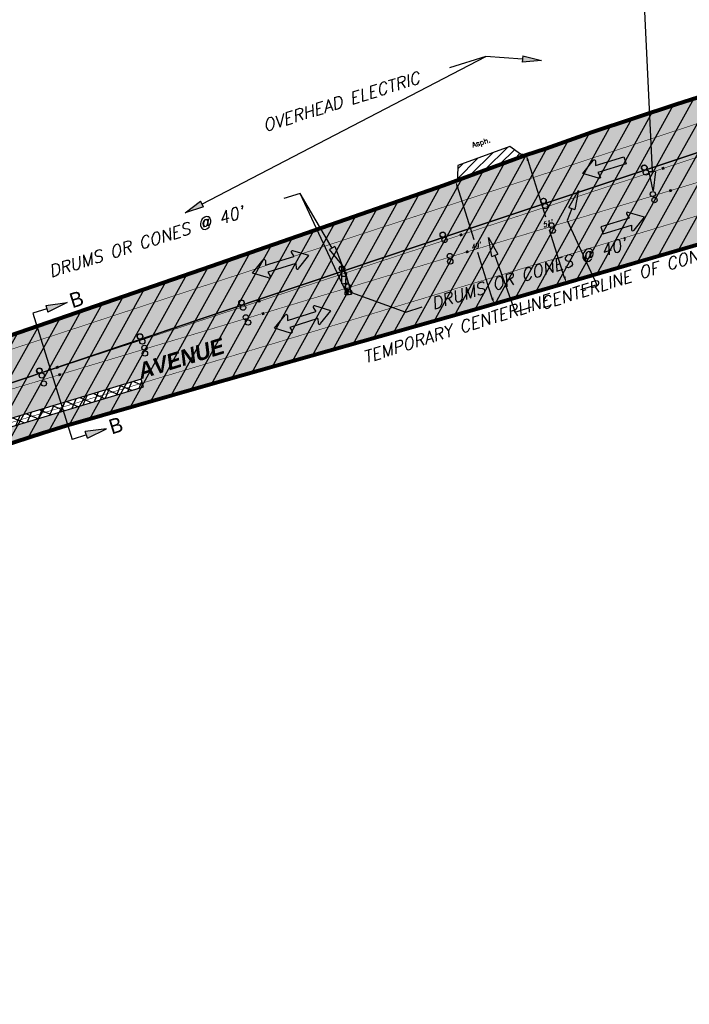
# Model space of a CAD drawing. Header units: feet. Extents: x 0 to 1837476, y 0 to 429622.
# Tile 6 of 33: x 1761628 to 1761880, y 425591 to 425962. Entities that reach past the tile are written whole.
import ezdxf
from ezdxf import colors
from ezdxf.entities.mleader import LeaderData, LeaderLine
from ezdxf.math import Vec2, Vec3

# ---------------------------------------------------------------- set-up
doc = ezdxf.new("R2010")
doc.units = ezdxf.units.FT
doc.header["$MEASUREMENT"] = 0
for name, color, linetype in [('A-ANNO-SYMB', 2, 'Continuous'), ('A-DETL-ANNO', 2, 'Continuous'), ('A-PAVEMENT-HATCH', 2, 'Continuous'), ('C-ANNO-TABL-TITL', 4, 'Continuous'), ('C-PAVEMENT-MARKING', 4, 'Continuous'), ('C-PAVEMENT-REFLECTORS', 4, 'Continuous'), ('HATCH', 4, 'Continuous'), ('MOT HATCH PH 1', 4, 'Continuous'), ('MOT HATCH PH 2', 3, 'Continuous'), ('MOT HATCH PH 3', 1, 'Continuous')]:
    doc.layers.add(name, color=color, linetype=linetype)
doc.styles.add('BCI Existing', font='simplex.shx', dxfattribs={"width": 0.75, "oblique": 15, "height": 0.08, "bigfont": 'bigfont.shx'})
doc.styles.add('L100', font='simplex.shx', dxfattribs={"height": 0.1, "bigfont": 'bigfont.shx'})
doc.styles.add('Matchline', font='bold.shx', dxfattribs={"oblique": 10, "height": 0.18})
doc.styles.add('STATION', font='ROMANS.shx', dxfattribs={"oblique": 15})
doc.styles.add('Straight-Normal', font='font30.shx', dxfattribs={"height": 0.14})

# ---------------------------------------------------------------- blocks, each defined once
blk = doc.blocks.new('_ClosedFilled')
blk.add_hatch(color=256).paths.add_polyline_path([(-1, 0.167), (-1, -0.167), (0, 0)])
at = {"color": 0, "linetype": 'ByBlock', "lineweight": -2}
for p, q in [((-1, 0.167), (0, 0)), ((-1, 0.167), (-1, -0.167)), ((0, 0), (-1, -0.167))]:
    blk.add_line(p, q, dxfattribs=at)

msp = doc.modelspace()

# ---------------------------------------------------------------- hatches: boundary and pattern name
at = {"layer": 'A-PAVEMENT-HATCH'}
h = msp.add_hatch(dxfattribs=at)
h.set_pattern_fill('ANSI31', color=256, scale=20, angle=3e-15)
h.paths.add_polyline_path([(1761791.87, 425901.05), (1761818.41, 425910.67), (1761816.37, 425910.93), (1761812.27, 425913.77), (1761792.7, 425906.67), (1761792.64, 425902.27), (1761792.43, 425901.55)])
at = {"layer": 'A-PAVEMENT-HATCH', "transparency": 33554687}
h = msp.add_hatch(dxfattribs=at)
h.set_pattern_fill('ANSI37', color=256, scale=27, angle=22)
h.paths.add_polyline_path([(1761616.88, 425806.03), (1761674.32, 425823.38), (1761673.45, 425826.25), (1761616.02, 425808.9)])
at = {"layer": 'C-PAVEMENT-REFLECTORS', "transparency": 33554687}
h = msp.add_hatch(color=256, dxfattribs=at)
h.dxf.hatch_style = 1
h.paths.add_polyline_path([(1761869.72, 425904.94), (1761870.65, 425905.26), (1761870.34, 425906.2), (1761869.4, 425905.88)])
h = msp.add_hatch(color=256, dxfattribs=at)
h.dxf.hatch_style = 1
h.paths.add_polyline_path([(1761872.53, 425896.55), (1761873.47, 425896.87), (1761873.15, 425897.81), (1761872.21, 425897.49)])
h = msp.add_hatch(color=256, dxfattribs=at)
h.dxf.hatch_style = 1
h.paths.add_polyline_path([(1761793.61, 425879.91), (1761794.54, 425880.23), (1761794.23, 425881.16), (1761793.29, 425880.85)])
h = msp.add_hatch(color=256, dxfattribs=at)
h.dxf.hatch_style = 1
h.paths.add_polyline_path([(1761795.95, 425873.52), (1761796.89, 425873.84), (1761796.57, 425874.78), (1761795.63, 425874.46)])
h = msp.add_hatch(color=256, dxfattribs=at)
h.dxf.hatch_style = 1
h.paths.add_polyline_path([(1761717.63, 425854.95), (1761718.57, 425855.27), (1761718.25, 425856.21), (1761717.31, 425855.89)])
h = msp.add_hatch(color=256, dxfattribs=at)
h.dxf.hatch_style = 1
h.paths.add_polyline_path([(1761719.08, 425850.28), (1761720.02, 425850.6), (1761719.71, 425851.54), (1761718.77, 425851.22)])
h = msp.add_hatch(color=256, dxfattribs=at)
h.dxf.hatch_style = 1
h.paths.add_polyline_path([(1761641.59, 425830.07), (1761642.53, 425830.39), (1761642.21, 425831.33), (1761641.27, 425831.01)])
h = msp.add_hatch(color=256, dxfattribs=at)
h.dxf.hatch_style = 1
h.paths.add_polyline_path([(1761642.42, 425827.29), (1761643.36, 425827.6), (1761643.04, 425828.54), (1761642.1, 425828.23)])
at = {"layer": 'HATCH', "true_color": 0xe7e8e9, "transparency": 33554457}
h = msp.add_hatch(color=254, dxfattribs=at)
h.dxf.hatch_style = 1
h.paths.add_polyline_path([(1760925.01, 425620.93), (1761185.21, 425702.35), (1761203.98, 425711.87), (1761219.39, 425720.27), (1761228.96, 425724.52), (1761251.35, 425731.04), (1761262.52, 425734.03), (1761281.08, 425738.04), (1761281.08, 425736.04), (1761301.08, 425736.04), (1761301.07, 425738.78), (1761302.12, 425738.99), (1761312.83, 425742.04), (1761397.96, 425768.83), (1761466.39, 425790.61), (1761562.38, 425821.41), (1761699.77, 425868.8), (1761756.39, 425888.42), (1761787.45, 425899.26), (1761818.41, 425910.67), (1761825.89, 425913.07), (1761843.43, 425919.36), (1761874.92, 425929.77), (1761912.84, 425941.83), (1761971.63, 425960.18), (1762008.95, 425971.74), (1762015.62, 425973.81), (1762017.99, 425966.17), (1762027.54, 425969.13), (1762025.17, 425976.77), (1762028.77, 425977.88), (1762090.66, 425997.08), (1762189.79, 426028.22), (1762250.38, 426047.37), (1762305.08, 426065.36), (1762391.07, 426092.17), (1762413.99, 426099.16), (1762414.53, 426077.68), (1762424.46, 426080.74), (1762423.85, 426102.16), (1762489.66, 426122.28), (1762572.1, 426147.24), (1762617.67, 426162.94), (1762621.84, 426154.67), (1762695.76, 426176.4), (1762709.46, 426180.41), (1762732.51, 426187.64), (1762748.94, 426191.7), (1762749.47, 426192.01), (1762749.65, 426192.88), (1762747.07, 426202.32), (1762894.03, 426247.08), (1763148.56, 426325.28), (1763232.65, 426350.13), (1763489.42, 426428.89), (1763677.45, 426490.96), (1763751.88, 426515.71), (1763797.08, 426530.13), (1763811.81, 426535.02), (1763811.75, 426534.42), (1763814.47, 426527.23), (1763945.11, 426567.8), (1763943.18, 426574.9), (1763971.62, 426583.36), (1764000.24, 426591.78), (1764070.84, 426612.65), (1764106.36, 426623), (1764144.31, 426634.01), (1764188.44, 426647.04), (1764231.09, 426659.62), (1764240.69, 426662.43), (1764350.53, 426694.46), (1764373.79, 426701.21), (1764494.76, 426738.55), (1764486.3, 426737.9), (1764483.37, 426738.18), (1764411.12, 426715.85), (1764408.46, 426724.46), (1764402.15, 426723.55), (1764402.16, 426723.57), (1764408.47, 426724.47), (1764411.12, 426715.87), (1764483.37, 426738.18), (1764483.37, 426738.18), (1764411.12, 426715.88), (1764408.47, 426724.48), (1764402.16, 426723.58), (1764402.9, 426725.89), (1764462.81, 426744.35), (1764470.58, 426740.97), (1764479.36, 426738.55), (1764486.29, 426737.91), (1764494.82, 426738.58), (1764538.73, 426752.24), (1764582.64, 426765.9), (1764585.62, 426767.48), (1764588.23, 426769.23), (1764591.16, 426771.36), (1764594.94, 426774.44), (1764597.68, 426776.94), (1764600.18, 426779.52), (1764601.23, 426780.78), (1764604.37, 426778.29), (1764608.09, 426783), (1764604.96, 426785.48), (1764605.34, 426785.99), (1764606.53, 426787.63), (1764607.44, 426788.92), (1764680.19, 426810.33), (1764683.06, 426809.04), (1764688.04, 426807.1), (1764691.03, 426806.31), (1764693.25, 426805.9), (1764698.13, 426805.39), (1764702.25, 426805.35), (1764710.11, 426805.96), (1764723.58, 426756), (1764683.86, 426750.81), (1764674.28, 426749.28), (1764668.29, 426747.2), (1764664.24, 426744.8), (1764658.64, 426740.8), (1764612.56, 426725.31), (1764613.17, 426723.41), (1764600.25, 426719.07), (1764600.15, 426719.11), (1764597.44, 426719.72), (1764595.24, 426720.04), (1764592.85, 426720.22), (1764590.98, 426720.23), (1764588.48, 426720.05), (1764586.7, 426719.79), (1764585.04, 426719.45), (1764668.27, 426747.2), (1764664.23, 426744.81), (1764658.11, 426740.42), (1764654.45, 426737.15), (1764651, 426733.31), (1764649.57, 426731.43), (1764648.18, 426729.04), (1764647.64, 426727.7), (1764647, 426724.98), (1764646.92, 426724.32), (1764610.59, 426712.17), (1764609.73, 426713.34), (1764608.43, 426714.7), (1764606.38, 426716.34), (1764604.73, 426717.35), (1764603.28, 426718.05), (1764601.71, 426718.58), (1764600.14, 426719.11), (1764597.44, 426719.72), (1764595.24, 426720.04), (1764592.85, 426720.22), (1764590.98, 426720.22), (1764588.48, 426720.05), (1764586.7, 426719.79), (1764585.04, 426719.45), (1764584.19, 426719.23), (1764557.37, 426711.58), (1764505.63, 426695.61), (1764475.53, 426685.84), (1764471.49, 426683.74), (1764466.8, 426679.96), (1764419.03, 426665.1), (1764406.77, 426658.14), (1764399.53, 426660.09), (1764388.6, 426658.76), (1764475.46, 426685.82), (1764471.49, 426683.74), (1764465.9, 426679.23), (1764461.64, 426674.08), (1764459.52, 426669.21), (1764458.64, 426664.96), (1764416.31, 426651.69), (1764416.01, 426652.36), (1764414.27, 426653.78), (1764410.31, 426657.2), (1764399.5, 426660.08), (1764388.57, 426658.76), (1764364.78, 426650.79), (1764273.8, 426622.07), (1764244.87, 426613.11), (1764189.79, 426596.61), (1764159.69, 426587.44), (1764132.54, 426578.86), (1764075.44, 426560.82), (1764015.66, 426541.93), (1763999.24, 426536.29), (1763991.6, 426533.91), (1763990.95, 426534.26), (1763989.88, 426539.02), (1763988.19, 426544.53), (1763988.1, 426544.64), (1763987.96, 426544.65), (1763892.08, 426514.82), (1763835.39, 426497.02), (1763828.33, 426494.72), (1763830.52, 426487.3), (1763816, 426482.98), (1763767.4, 426468.53), (1763691.25, 426445.57), (1763618.36, 426425.06), (1763529.63, 426399.37), (1763519.9, 426396.28), (1763401.18, 426358.69), (1763385.03, 426353.59), (1763346.03, 426341.23), (1763283.39, 426320.38), (1763245.53, 426307.57), (1763161.54, 426279.28), (1763079.02, 426252.54), (1763000.82, 426227.65), (1762959.11, 426214.44), (1762912.32, 426199.71), (1762837.87, 426176.76), (1762757.69, 426150.49), (1762752.91, 426141.25), (1762750.84, 426132.41), (1762696.09, 426114.78), (1762690.11, 426117.62), (1762684.09, 426119.79), (1762675.68, 426121.2), (1762667.81, 426120.56), (1762659.57, 426118.56), (1762633.72, 426110.49), (1762559.04, 426087.41), (1762532.2, 426079.37), (1762529.38, 426087.9), (1762425.99, 426055.65), (1762426.17, 426052.86), (1762398.87, 426044.3), (1762400.36, 426040.09), (1762339.25, 426018.76), (1762339.3, 426018.3), (1762319.07, 426012.3), (1762315.19, 426022.49), (1762242.14, 425998.27), (1762245.1, 425987.66), (1762228.74, 425983.44), (1762191.34, 425970.84), (1762180.6, 425968.22), (1762161.51, 425962.39), (1762118.83, 425946.82), (1762117.97, 425949.69), (1761886.36, 425880.95), (1761887.2, 425878.07), (1761802.45, 425853.33), (1761698.6, 425824.01), (1761645.2, 425808.68), (1761643.56, 425814.09), (1761674.32, 425823.38), (1761673.45, 425826.25), (1761616.02, 425808.9), (1761616.88, 425806.03), (1761643.56, 425814.09), (1761645.19, 425808.68), (1761636.75, 425806.05), (1761614.36, 425798.78), (1761591.98, 425791.48), (1761589.7, 425799.17), (1761542.29, 425785.13), (1761482.74, 425766.42), (1761435.9, 425751.76), (1761437.25, 425747.44), (1761406.56, 425737.93), (1761365.59, 425725.97), (1761297.29, 425704.26), (1761291.53, 425702.52), (1761209.99, 425677.11), (1761096.21, 425641.57), (1761036.89, 425623.05), (1760994.7, 425609.88), (1760934.34, 425590.95)])
at = {"layer": 'MOT HATCH PH 1', "transparency": 33554687}
h = msp.add_hatch(dxfattribs=at)
h.set_pattern_fill('ANSI31', color=256, scale=45, angle=16)
h.paths.add_polyline_path([(1760925.01, 425620.93), (1760985.56, 425639.91), (1761089.08, 425672.35), (1761185.21, 425702.35), (1761203.98, 425711.87), (1761219.39, 425720.27), (1761228.96, 425724.52), (1761251.35, 425731.04), (1761262.52, 425734.03), (1761265.59, 425734.74), (1761273.38, 425736.38), (1761281.08, 425738.04), (1761288.37, 425737.87), (1761295.75, 425738.04), (1761302.12, 425738.99), (1761312.83, 425742.04), (1761397.96, 425768.83), (1761466.39, 425790.61), (1761562.48, 425821.44), (1761633.61, 425845.94), (1761699.77, 425868.8), (1761756.39, 425888.42), (1761787.45, 425899.26), (1761818.41, 425910.67), (1761825.89, 425913.07), (1761843.43, 425919.36), (1761874.92, 425929.77), (1761876.38, 425930.24), (1761912.84, 425941.83), (1761971.63, 425960.18), (1762008.95, 425971.74), (1762090.66, 425997.08), (1762100.08, 426000.02), (1762189.79, 426028.22), (1762216.58, 426036.68), (1762250.38, 426047.37), (1762300.41, 426063.19), (1762373.17, 426086.86), (1762380.55, 426089.17), (1762391.07, 426092.17), (1762489.66, 426122.28), (1762572.1, 426147.24), (1762617.67, 426162.94), (1762621.84, 426154.67), (1762695.76, 426176.4), (1762709.46, 426180.41), (1762732.51, 426187.64), (1762748.94, 426191.7), (1762749.47, 426192.01), (1762749.67, 426192.82), (1762747.15, 426202.02), (1762894.03, 426247.08), (1762945.81, 426262.98), (1762999.55, 426280), (1763065.78, 426300.47), (1763148.56, 426325.28), (1763232.65, 426350.13), (1763332.76, 426380.2), (1763367.45, 426390.93), (1763489.42, 426428.89), (1763519.38, 426438.21), (1763606.59, 426467.32), (1763677.45, 426490.96), (1763797.08, 426530.13), (1763811.75, 426534.42), (1763814.47, 426527.23), (1763845.83, 426537.33), (1763889.38, 426550.71), (1763945.04, 426567.75), (1763943.18, 426574.9), (1763971.62, 426583.36), (1764000.24, 426591.78), (1764070.84, 426612.65), (1764144.31, 426634.01), (1764231.09, 426659.62), (1764240.69, 426662.43), (1764350.53, 426694.46), (1764373.79, 426701.21), (1764381.9, 426704.73), (1764394.13, 426713.31), (1764400.55, 426720.78), (1764402.9, 426725.89), (1764462.81, 426744.35), (1764468.19, 426741.83), (1764472.97, 426740.1), (1764479.36, 426738.55), (1764486.29, 426737.91), (1764494.82, 426738.58), (1764538.73, 426752.24), (1764578.98, 426764.78), (1764584.01, 426766.56), (1764588.23, 426769.23), (1764592.85, 426772.68), (1764598.51, 426777.76), (1764603.26, 426783.26), (1764607.44, 426788.92), (1764680.19, 426810.33), (1764688.04, 426807.1), (1764694.56, 426805.71), (1764699.38, 426805.32), (1764703.82, 426805.43), (1764709.08, 426806.25), (1764713.95, 426790.5), (1764602.97, 426756.64), (1764496.03, 426722.52), (1764379.06, 426685.84), (1764236.38, 426641.55), (1764150.25, 426614.86), (1764084.29, 426594.4), (1763911.5, 426544.7), (1763773.82, 426502.64), (1763757.35, 426497.03), (1763688.3, 426475.65), (1763679.66, 426472.2), (1763671.65, 426470.52), (1763610.44, 426451.3), (1763523.4, 426423.64), (1763385.81, 426380.49), (1763337.15, 426365.41), (1763275.17, 426345.84), (1763240.02, 426334.93), (1763153.49, 426307.48), (1763078.08, 426283.31), (1763029.62, 426267.95), (1762951.92, 426243.79), (1762899.58, 426227.27), (1762828.89, 426205.22), (1762800.22, 426196.49), (1762653.17, 426152.46), (1762549.01, 426119.21), (1762488.91, 426100.6), (1762404.88, 426074.71), (1762384.72, 426068.34), (1762308.14, 426044.33), (1762255.05, 426027.83), (1762197.19, 426009.4), (1762139.23, 425991.71), (1762105.64, 425981.44), (1762034.59, 425959.08), (1761977.85, 425941.34), (1761882, 425911.16), (1761792.78, 425881.43), (1761638.4, 425829.46), (1761586.22, 425811.96), (1761567.61, 425805.32), (1761540.48, 425796.69), (1761479.25, 425777.57), (1761402.42, 425753.26), (1761305.53, 425723.16), (1761208.12, 425692.81), (1761092.83, 425656.71), (1760990.15, 425624.59), (1760929.84, 425605.64)])
at = {"layer": 'MOT HATCH PH 2', "transparency": 33554687}
h = msp.add_hatch(dxfattribs=at)
h.set_pattern_fill('ANSI31', color=256, scale=45, angle=16)
h.paths.add_polyline_path([(1760934.34, 425590.95), (1760994.13, 425609.71), (1761036.89, 425623.05), (1761096.21, 425641.57), (1761209.99, 425677.11), (1761291.53, 425702.52), (1761297.29, 425704.26), (1761361.88, 425724.84), (1761386.74, 425732.36), (1761407.08, 425738.03), (1761437.62, 425745.76), (1761467.35, 425752.81), (1761485.36, 425757.52), (1761496.14, 425760.66), (1761507.7, 425764.49), (1761526.51, 425771.78), (1761533.13, 425774.39), (1761537.75, 425775.98), (1761546.62, 425778.53), (1761553.7, 425780.12), (1761562.98, 425781.6), (1761573.16, 425784.96), (1761614.36, 425798.78), (1761636.75, 425806.05), (1761663.79, 425814.18), (1761698.6, 425824.01), (1761714.35, 425828.41), (1761771.98, 425844.64), (1761802.45, 425853.33), (1761891.12, 425879.21), (1761955.63, 425898.66), (1762011.29, 425914.76), (1762044.38, 425924.72), (1762120.72, 425947.38), (1762158.96, 425961.32), (1762161.51, 425962.39), (1762180.6, 425968.22), (1762186.91, 425969.84), (1762228.74, 425983.44), (1762240.91, 425986.49), (1762245.08, 425987.57), (1762256.78, 425990.91), (1762296.53, 426004.59), (1762319.07, 426012.3), (1762339.3, 426018.3), (1762339.25, 426018.76), (1762400.36, 426040.09), (1762401.39, 426037.65), (1762430.03, 426046.47), (1762429.01, 426049.65), (1762426.29, 426050.91), (1762425.99, 426055.65), (1762529.38, 426087.9), (1762532.2, 426079.37), (1762592.5, 426097.82), (1762633.72, 426110.49), (1762659.57, 426118.56), (1762667.81, 426120.56), (1762675.68, 426121.2), (1762684.09, 426119.79), (1762690.11, 426117.62), (1762696.09, 426114.78), (1762750.84, 426132.41), (1762752.91, 426141.25), (1762757.69, 426150.49), (1762837.87, 426176.76), (1762912.32, 426199.71), (1762959.11, 426214.44), (1763000.82, 426227.65), (1763079.02, 426252.54), (1763161.54, 426279.28), (1763245.53, 426307.57), (1763283.39, 426320.38), (1763346.03, 426341.23), (1763385.03, 426353.59), (1763401.18, 426358.69), (1763519.9, 426396.28), (1763529.63, 426399.37), (1763618.36, 426425.06), (1763691.25, 426445.57), (1763767.4, 426468.53), (1763816, 426482.98), (1763830.52, 426487.3), (1763837.09, 426486.32), (1763842.31, 426484.12), (1763849.92, 426481.73), (1763845.33, 426487.72), (1763841.86, 426490.52), (1763838.12, 426493.28), (1763835.86, 426495.03), (1763835.05, 426496.37), (1763835.39, 426497.02), (1763851.77, 426502.24), (1763877.34, 426510.15), (1763904.06, 426518.52), (1763955, 426534.46), (1763987.96, 426544.65), (1763988.19, 426544.53), (1763989.88, 426539.02), (1763990.95, 426534.26), (1763991.6, 426533.91), (1763999.24, 426536.29), (1764015.66, 426541.93), (1764075.44, 426560.82), (1764132.54, 426578.86), (1764159.69, 426587.44), (1764189.79, 426596.61), (1764244.87, 426613.11), (1764273.8, 426622.07), (1764364.78, 426650.79), (1764388.57, 426658.76), (1764399.5, 426660.08), (1764410.31, 426657.2), (1764416.01, 426652.36), (1764416.31, 426651.69), (1764458.64, 426664.96), (1764459.52, 426669.21), (1764461.64, 426674.08), (1764465.9, 426679.23), (1764471.49, 426683.74), (1764475.53, 426685.84), (1764505.63, 426695.61), (1764557.37, 426711.58), (1764584.19, 426719.23), (1764585.04, 426719.45), (1764586.7, 426719.79), (1764588.48, 426720.05), (1764590.98, 426720.22), (1764592.85, 426720.22), (1764595.24, 426720.04), (1764597.44, 426719.72), (1764600.14, 426719.11), (1764601.71, 426718.58), (1764603.28, 426718.05), (1764604.73, 426717.35), (1764606.38, 426716.34), (1764608.43, 426714.7), (1764609.19, 426713.93), (1764609.73, 426713.34), (1764610.59, 426712.17), (1764646.92, 426724.32), (1764647, 426724.98), (1764647.64, 426727.7), (1764648.18, 426729.04), (1764649.57, 426731.43), (1764651, 426733.31), (1764654.45, 426737.15), (1764658.11, 426740.42), (1764664.24, 426744.8), (1764668.29, 426747.2), (1764674.28, 426749.28), (1764683.86, 426750.81), (1764713.8, 426755.06), (1764723.59, 426756.18), (1764717.11, 426780.22), (1764607.61, 426745.99), (1764499.34, 426712.04), (1764382.04, 426676.29), (1764247.12, 426634.28), (1764153.1, 426604.86), (1764112.21, 426592.27), (1763912.67, 426534.06), (1763803.28, 426500.64), (1763716.43, 426473.28), (1763638, 426448.73), (1763613.43, 426440.68), (1763526.5, 426413.94), (1763389.4, 426370.97), (1763340.33, 426355.34), (1763278.3, 426335.64), (1763242.92, 426324.45), (1763156.75, 426296.79), (1763073.62, 426270.66), (1763032.72, 426257.88), (1762988.65, 426244.17), (1762954.01, 426233.12), (1762903.1, 426216.91), (1762832.4, 426194.35), (1762803.3, 426185.15), (1762649.01, 426137.44), (1762552.05, 426107.57), (1762491.01, 426088.2), (1762387.26, 426055.79), (1762311.26, 426031.81), (1762200.46, 425998.04), (1762109.7, 425969.59), (1762004.42, 425936.74), (1762000.7, 425948.48), (1761977.85, 425941.34), (1761882, 425911.16), (1761792.78, 425881.43), (1761706.12, 425852.28), (1761638.4, 425829.46), (1761586.22, 425811.96), (1761540.48, 425796.69), (1761479.25, 425777.57), (1761402.42, 425753.26), (1761305.53, 425723.16), (1761208.12, 425692.81), (1761092.83, 425656.71), (1760990.15, 425624.59), (1760929.86, 425605.59)])

# ---------------------------------------------------------------- linework, layer by layer
at = {"layer": 'A-DETL-ANNO'}
for p, q in [((1761818.86, 425909.34, -519.25), (1761825.75, 425887.26, -519.25)), ((1761792.36, 425899.24, -519.25), (1761798.73, 425878.82, -519.25)), ((1761832.92, 425864.33, -519.25), (1761827.3, 425882.3, -519.25)), ((1761805.9, 425855.89, -519.25), (1761800.28, 425873.86, -519.25))]:
    msp.add_line(p, q, dxfattribs=at)
for points in [[(1761818.74, 425908.31, -519.25), (1761819.54, 425908.56, -519.25), (1761818.39, 425910.82, -519.25)], [(1761792.24, 425898.23, -519.25), (1761793.03, 425898.48, -519.25), (1761791.89, 425900.74, -519.25)], [(1761832.48, 425864.65, 851.7), (1761833.28, 425864.9, 851.7), (1761833.62, 425862.39, 851.7)], [(1761805.3, 425856.73, 851.7), (1761806.09, 425856.98, 851.7), (1761806.44, 425854.47, 851.7)]]:
    msp.add_solid(points, dxfattribs=at)
at = {"layer": 'A-PAVEMENT-HATCH', "elevation": 848.96}
msp.add_lwpolyline([(1761791.87, 425901.05), (1761818.41, 425910.67), (1761816.37, 425910.93), (1761812.27, 425913.77), (1761792.7, 425906.67), (1761792.64, 425902.27), (1761792.43, 425901.55), (1761791.87, 425901.05)], dxfattribs=at)
at = {"layer": 'A-PAVEMENT-HATCH'}
msp.add_lwpolyline([(1761616.88, 425806.03), (1761674.32, 425823.38), (1761673.45, 425826.25), (1761616.02, 425808.9)], close=True, dxfattribs=at)
at = {"layer": 'C-PAVEMENT-MARKING', "const_width": 0.2}
for points in [[(1761535.11, 425808.03), (1761982.89, 425955.29)], [(1761538.86, 425796.63), (1761986.64, 425943.89)]]:
    msp.add_lwpolyline(points, dxfattribs=at)
at = {"layer": 'C-PAVEMENT-MARKING', "const_width": 0.2, "elevation": 850.19}
for points in [[(1761918.3, 425910.89), (1761538.86, 425796.63)], [(1761921.76, 425899.4), (1761542.32, 425785.14)]]:
    msp.add_lwpolyline(points, dxfattribs=at)
at = {"layer": 'HATCH', "lineweight": 80}
for points in [[(1761312.83, 425742.04), (1761397.96, 425768.83), (1761466.39, 425790.61), (1761562.38, 425821.41), (1761699.77, 425868.8), (1761756.39, 425888.42), (1761787.45, 425899.26), (1761818.41, 425910.67), (1761825.89, 425913.07), (1761843.43, 425919.36), (1761874.92, 425929.77), (1761912.84, 425941.83), (1761971.63, 425960.18), (1762008.95, 425971.74), (1762028.77, 425977.88), (1762090.66, 425997.08), (1762189.79, 426028.22), (1762250.38, 426047.37), (1762305.08, 426065.36), (1762391.07, 426092.17), (1762489.66, 426122.28)], [(1761891.12, 425879.21), (1761802.45, 425853.33), (1761698.6, 425824.01), (1761645.2, 425808.68), (1761636.75, 425806.05), (1761614.36, 425798.78), (1761591.98, 425791.48), (1761573.16, 425784.96), (1761562.98, 425781.6), (1761553.7, 425780.12), (1761546.62, 425778.53), (1761537.75, 425775.98), (1761533.13, 425774.39), (1761526.51, 425771.78), (1761516.3, 425767.66), (1761507.7, 425764.49), (1761496.14, 425760.66), (1761485.36, 425757.52), (1761467.35, 425752.81), (1761452.48, 425749.29), (1761437.62, 425745.76), (1761407.08, 425738.03), (1761365.59, 425725.97)]]:
    msp.add_lwpolyline(points, dxfattribs=at)
at = {"layer": 'MOT HATCH PH 1'}
for p, q in [((1761738.22, 425853.21, -519.25), (1761739.22, 425851.68, -519.25)), ((1761744.92, 425851.98, -519.25), (1761738.85, 425853.82, -519.25)), ((1761741.06, 425847.15, -519.25), (1761744.92, 425851.98, -519.25)), ((1761723.74, 425845.36, -519.25), (1761727.68, 425850.33, -519.25)), ((1761728.55, 425850.19, -519.25), (1761728.59, 425848.36, -519.25)), ((1761728.59, 425848.36, -519.25), (1761739.22, 425851.68, -519.25)), ((1761740.05, 425849.03, -519.25), (1761729.45, 425845.72, -519.25)), ((1761740.03, 425849.02, -519.25), (1761740.1, 425847.27, -519.25)), ((1761729.66, 425843.6, -519.25), (1761723.74, 425845.36, -519.25)), ((1761729.45, 425845.72, -519.25), (1761730.38, 425844.24, -519.25))]:
    msp.add_line(p, q, dxfattribs=at)
at = {"layer": 'MOT HATCH PH 1', "elevation": -519.25}
for points in [[(1761305.53, 425723.16), (1761402.42, 425753.26), (1761479.25, 425777.57), (1761540.48, 425796.69), (1761586.22, 425811.96), (1761638.4, 425829.46), (1761668.67, 425839.65), (1761706.12, 425852.28), (1761792.78, 425881.43), (1761882, 425911.16), (1761977.85, 425941.34), (1762034.59, 425959.08), (1762105.64, 425981.44), (1762139.23, 425991.71), (1762197.19, 426009.4), (1762255.05, 426027.83), (1762308.14, 426044.33), (1762384.72, 426068.34), (1762404.88, 426074.71), (1762488.91, 426100.6)], [(1761637.98, 425852.71), (1761632.68, 425851.05), (1761647.51, 425803.57)], [(1761652.82, 425805.23), (1761647.51, 425803.57)]]:
    msp.add_lwpolyline(points, dxfattribs=at)
at = {"layer": 'MOT HATCH PH 1'}
for centre in [(1761863.58, 425904.02), (1761866.19, 425895.86), (1761825.65, 425891.33), (1761827.98, 425884.09), (1761787.71, 425878.63), (1761789.7, 425872.54), (1761749.8, 425865.82), (1761751.35, 425861.08), (1761711.85, 425853.14), (1761712.9, 425849.5), (1761673.91, 425840.41), (1761674.73, 425838.01), (1761636.04, 425827.62)]:
    msp.add_circle(centre, 1, dxfattribs=at)
for centre, radius, start, end in [((1761738.71, 425853.33, -519.25), 0.503, 73.1399, 193.8992), ((1761728.08, 425850.02, -519.25), 0.503, 20.7948, 141.5541), ((1761740.6, 425847.36, -519.25), 0.504, 190.0926, 335.5836), ((1761729.92, 425844.03, -519.25), 0.504, 239.1103, 24.6013)]:
    msp.add_arc(centre, radius, start, end, dxfattribs=at)
at = {"layer": 'MOT HATCH PH 2'}
for p, q in [((1761736.63, 425872.73, -519.25), (1761730.56, 425874.57, -519.25)), ((1761715.44, 425866.11, -519.25), (1761719.39, 425871.08, -519.25)), ((1761720.25, 425870.95, -519.25), (1761720.3, 425869.12, -519.25)), ((1761720.3, 425869.12, -519.25), (1761730.93, 425872.43, -519.25)), ((1761729.92, 425873.97, -519.25), (1761730.93, 425872.43, -519.25)), ((1761732.76, 425867.91, -519.25), (1761736.63, 425872.73, -519.25)), ((1761731.76, 425869.78, -519.25), (1761721.15, 425866.47, -519.25)), ((1761731.73, 425869.77, -519.25), (1761731.81, 425868.03, -519.25)), ((1761721.37, 425864.35, -519.25), (1761715.44, 425866.11, -519.25)), ((1761721.15, 425866.47, -519.25), (1761722.09, 425864.99, -519.25))]:
    msp.add_line(p, q, dxfattribs=at)
for points in [[(1762491.01, 426088.2), (1762387.26, 426055.79), (1762311.26, 426031.81), (1762200.46, 425998.04), (1762109.7, 425969.59), (1762004.42, 425936.74), (1762000.7, 425948.48), (1761977.85, 425941.34), (1761882, 425911.16), (1761792.78, 425881.43), (1761706.12, 425852.28), (1761638.4, 425829.46), (1761586.22, 425811.96), (1761540.48, 425796.69), (1761479.25, 425777.57), (1761402.42, 425753.26), (1761305.53, 425723.16)], [(1761361.88, 425724.84), (1761386.74, 425732.36), (1761407.08, 425738.03), (1761437.62, 425745.76), (1761467.35, 425752.81), (1761485.36, 425757.52), (1761496.14, 425760.66), (1761507.7, 425764.49), (1761526.51, 425771.78), (1761533.13, 425774.39), (1761537.75, 425775.98), (1761546.62, 425778.53), (1761553.7, 425780.12), (1761562.98, 425781.6), (1761573.16, 425784.96), (1761614.36, 425798.78), (1761636.75, 425806.05), (1761663.79, 425814.18), (1761698.6, 425824.01), (1761714.35, 425828.41), (1761771.98, 425844.64), (1761802.45, 425853.33), (1761891.12, 425879.21)]]:
    msp.add_lwpolyline(points, dxfattribs=at)
for centre in [(1761862.85, 425905.82), (1761825.05, 425893.31), (1761787.06, 425880.63), (1761749.07, 425867.88), (1761711.21, 425855.02), (1761673, 425842.27), (1761635.2, 425829.5)]:
    msp.add_circle(centre, 1, dxfattribs=at)
for centre, radius, start, end in [((1761730.41, 425874.09, -519.25), 0.503, 73.1399, 193.8992), ((1761719.78, 425870.77, -519.25), 0.503, 20.7948, 141.5541), ((1761732.3, 425868.12, -519.25), 0.504, 190.0926, 335.5836), ((1761721.63, 425864.78, -519.25), 0.504, 239.1103, 24.6013)]:
    msp.add_arc(centre, radius, start, end, dxfattribs=at)
at = {"layer": 'MOT HATCH PH 3', "elevation": -519.25}
for points in [[(1761839.75, 425903.59), (1761843.7, 425908.56, -0.581776), (1761844.56, 425908.43), (1761844.61, 425906.59), (1761855.24, 425909.91), (1761856.07, 425907.26), (1761845.46, 425903.95), (1761846.39, 425902.47, -0.736529), (1761845.68, 425901.83)], [(1761862.98, 425887.17), (1761856.91, 425889.01, 0.581776), (1761856.27, 425888.41), (1761857.28, 425886.88), (1761846.65, 425883.56), (1761847.48, 425880.9), (1761858.08, 425884.22), (1761858.15, 425882.47, 0.736529), (1761859.11, 425882.35)]]:
    msp.add_lwpolyline(points, format="xyb", close=True, dxfattribs=at)
at = {"layer": 'MOT HATCH PH 3'}
for centre in [(1761862.99, 425905.86), (1761824.97, 425893.31), (1761866.81, 425893.64), (1761828.46, 425882.15), (1761787.06, 425880.56), (1761789.9, 425870.52), (1761749.18, 425867.82), (1761751.77, 425859.02), (1761711.27, 425855.08), (1761713.71, 425847.54), (1761673.04, 425842.31), (1761674.88, 425835.9), (1761635.11, 425829.33), (1761636.83, 425824.61)]:
    msp.add_circle(centre, 1, dxfattribs=at)

# ---------------------------------------------------------------- block references
at = {"layer": 'MOT HATCH PH 1', "yscale": 7.913221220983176}
for p, xscale, zscale, rotation in [((1761645.54, 425855.07, -519.25), 7.913221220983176, 7.913221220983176, 17.3469699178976), ((1761660.37, 425807.59, -519.25), -7.913221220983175, 7.913221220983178, 197.3469699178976)]:
    msp.add_blockref('_ClosedFilled', p, dxfattribs=dict(at, xscale=xscale, zscale=zscale, rotation=rotation))

# ---------------------------------------------------------------- texts
at = {"layer": 'A-DETL-ANNO', "char_height": 2, "attachment_point": 5, "rotation": 17.347, "style": 'BCI Existing'}
for s, insert in [("\\A1;51'", (1761826.53, 425884.78, -519.25)), ("\\A1;49'", (1761799.51, 425876.34, -519.25))]:
    msp.add_mtext(s, dxfattribs=dict(at, insert=insert))
at = {"layer": 'A-PAVEMENT-HATCH', "color": 8, "insert": (1761797.79, 425915.24, -519.25), "char_height": 2, "width": 72.9652, "attachment_point": 1, "rotation": 17.4114, "style": 'L100'}
msp.add_mtext('Asph.', dxfattribs=at)
at = {"layer": 'C-ANNO-TABL-TITL', "insert": (1761703.2, 425841.74, -519.25), "char_height": 6, "width": 26.489, "attachment_point": 3, "rotation": 17.2825, "style": 'Matchline'}
msp.add_mtext('AVENUE', dxfattribs=at)
at = {"layer": 'MOT HATCH PH 1', "char_height": 5.6, "attachment_point": 1, "rotation": 17.347, "style": 'Straight-Normal'}
for insert in [(1761645.89, 425858.23, -519.25), (1761660.73, 425810.74, -519.25)]:
    msp.add_mtext_dynamic_manual_height_columns('B', width=8.9258, gutter_width=40, heights=[0], dxfattribs=dict(at, insert=insert))

# ---------------------------------------------------------------- leaders
at = {"layer": 'A-ANNO-SYMB'}
ml = msp.add_multileader_mtext('Standard', dxfattribs=at)
ml.set_content('{\\Fsimplex|c0;OVERHEAD ELECTRIC}', color=256, style='STATION')
ml.set_leader_properties()
ml.build(insert=Vec2(0, 0))
ml.multileader.update_dxf_attribs({"dogleg_length": 0.36, "arrow_head_size": 7.2})
ctx = ml.context
ctx.base_point, ctx.char_height, ctx.arrow_head_size, ctx.landing_gap_size, ctx.plane_origin, ctx.plane_x_axis, ctx.plane_y_axis = Vec3(1761716.02, 425920.42, -519.25), 4.512, 7.2, 3.6, Vec3(1761668.45, 425935.33, -519.25), Vec3(0.954517, 0.298157), Vec3(-0.298157, 0.954517)
notes = []
notes.append((ctx, [(1, (1, 1, 0), (1761803.32, 425947.69, -519.25), (-0.954517, -0.298157), 14.4, [(0, [(1761689.99, 425888.83, -519.25)], 0, []), (1, [(1761824.26, 425946.15, -519.25)], 0, [])])]))
ctx.mtext.insert, ctx.mtext.text_direction, ctx.mtext.rotation, ctx.mtext.flow_direction = Vec3(1761718.78, 425923.65, -519.25), Vec3(0.954517, 0.298157), 0.302762, 5
at = {"layer": 'MOT HATCH PH 1'}
ml = msp.add_multileader_mtext('Standard', dxfattribs=at)
ml.set_content("RELOCATE DRUMS AT END OF WORK DAY OR WHEN FLAGGER NOT AVAILABLE OVERNIGHT. RESET DRUMS IF NECESSARY FOR FOLLOWING DAY'S WORK.", color=256, style='STATION')
ml.set_leader_properties()
ml.build(insert=Vec2(0, 0))
ml.multileader.update_dxf_attribs({"dogleg_length": 0.36, "arrow_head_size": 7.2})
ctx = ml.context
ctx.base_point, ctx.char_height, ctx.arrow_head_size, ctx.landing_gap_size, ctx.plane_origin, ctx.plane_x_axis, ctx.plane_y_axis = Vec3(1761868.05, 425994.34, -519.25), 4.512, 7.2, 3.6, Vec3(1761853.29, 426003.01, -519.25), Vec3(0.954517, 0.298157), Vec3(-0.298157, 0.954517)
notes.append((ctx, [(0, (1, 1, 0), (1761861.89, 425992.41, -519.25), (0.954517, 0.298157), 6.45, [(0, [(1761866.35, 425897.09, -519.25)], 0, [])])]))
ctx.mtext.insert, ctx.mtext.text_direction, ctx.mtext.rotation, ctx.mtext.width, ctx.mtext.flow_direction = Vec3(1761870.81, 425997.56, -519.25), Vec3(0.954517, 0.298157), 0.302762, 109.4236, 5
ml = msp.add_multileader_mtext('Standard', dxfattribs=at)
ml.set_content("DRUMS OR CONES @ 40'", color=256, style='STATION')
ml.set_leader_properties()
ml.build(insert=Vec2(0, 0))
ml.multileader.update_dxf_attribs({"dogleg_length": 0.36, "arrow_head_size": 7.2})
ctx = ml.context
ctx.base_point, ctx.char_height, ctx.arrow_head_size, ctx.landing_gap_size, ctx.plane_origin, ctx.plane_x_axis, ctx.plane_y_axis = Vec3(1761779.36, 425853.41, -519.25), 4.512, 7.2, 3.6, Vec3(1761750.66, 425865.29, -519.25), Vec3(0.954517, 0.298157), Vec3(-0.298157, 0.954517)
notes.append((ctx, [(0, (1, 1, 0), (1761773.2, 425851.48, -519.25), (0.954517, 0.298157), 6.45, [(1, [(1761750.66, 425865.29, -519.25), (1761751.35, 425859.4, -519.25)], 0, [])])]))
ctx.mtext.insert, ctx.mtext.text_direction, ctx.mtext.rotation, ctx.mtext.flow_direction = Vec3(1761782.12, 425856.63, -519.25), Vec3(0.954517, 0.298157), 0.302762, 5
at = {"layer": 'MOT HATCH PH 2'}
ml = msp.add_multileader_mtext('Standard', dxfattribs=at)
ml.set_content("DRUMS OR CONES @ 40'", color=256, style='STATION')
ml.set_leader_properties()
ml.build(insert=Vec2(0, 0))
ml.multileader.update_dxf_attribs({"dogleg_length": 0.36, "arrow_head_size": 7.2})
ctx = ml.context
ctx.base_point, ctx.char_height, ctx.arrow_head_size, ctx.landing_gap_size, ctx.plane_origin, ctx.plane_x_axis, ctx.plane_y_axis = Vec3(1761635.33, 425865.51, -519.25), 4.512, 7.2, 3.6, Vec3(1761750.66, 425865.29, -519.25), Vec3(0.954517, 0.298157), Vec3(-0.298157, 0.954517)
notes.append((ctx, [(1, (1, 1, 0), (1761733.36, 425896.13, -519.25), (-0.954517, -0.298157), 6.45, [(0, [(1761749.05, 425869.38, -519.25)], 0, [])])]))
ctx.mtext.insert, ctx.mtext.text_direction, ctx.mtext.rotation, ctx.mtext.flow_direction = Vec3(1761638.1, 425868.73, -519.25), Vec3(0.954517, 0.298157), 0.302762, 5
ml = msp.add_multileader_mtext('Standard', dxfattribs=at)
ml.set_content('CENTERLINE OF CONSTRUCTION', color=256, style='STATION')
ml.set_leader_properties()
ml.build(insert=Vec2(0, 0))
ml.multileader.update_dxf_attribs({"dogleg_length": 0.36, "arrow_head_size": 7.2})
ctx = ml.context
ctx.base_point, ctx.char_height, ctx.arrow_head_size, ctx.landing_gap_size, ctx.plane_origin, ctx.plane_x_axis, ctx.plane_y_axis = Vec3(1761820.51, 425853.4, -519.25), 4.512, 7.2, 3.6, Vec3(1761803.01, 425881.76, -519.25), Vec3(0.954517, 0.298157), Vec3(-0.298157, 0.954517)
notes.append((ctx, [(0, (1, 1, 0), (1761814.35, 425851.48, -519.25), (0.954517, 0.298157), 6.45, [(0, [(1761804.23, 425879.59, -519.25)], 0, [])])]))
ctx.mtext.insert, ctx.mtext.text_direction, ctx.mtext.rotation, ctx.mtext.flow_direction = Vec3(1761823.27, 425856.63, -519.25), Vec3(0.954517, 0.298157), 0.302762, 5
at = {"layer": 'MOT HATCH PH 3'}
ml = msp.add_multileader_mtext('Standard', dxfattribs=at)
ml.set_content('TEMPORARY CENTERLINE', color=256, style='STATION')
ml.set_leader_properties()
ml.build(insert=Vec2(0, 0))
ml.multileader.update_dxf_attribs({"dogleg_length": 0.36, "arrow_head_size": 7.2})
ctx = ml.context
ctx.base_point, ctx.char_height, ctx.arrow_head_size, ctx.landing_gap_size, ctx.plane_origin, ctx.plane_x_axis, ctx.plane_y_axis = Vec3(1761753.66, 425833.21, -519.25), 4.512, 7.2, 3.6, Vec3(1761855.7, 425885.94, -519.25), Vec3(0.954517, 0.298157), Vec3(-0.298157, 0.954517)
notes.append((ctx, [(0, (1, 1, 0), (1761845.03, 425861.75, -519.25), (-0.954517, -0.298157), 6.45, [(1, [(1761838.23, 425897.18, -519.25), (1761833.93, 425885.88, -519.25)], 0, [])])]))
ctx.mtext.insert, ctx.mtext.text_direction, ctx.mtext.rotation, ctx.mtext.flow_direction = Vec3(1761756.42, 425836.44, -519.25), Vec3(0.954517, 0.298157), 0.302762, 5
ml = msp.add_multileader_mtext('Standard', dxfattribs=at)
ml.set_content("DRUMS OR CONES @ 40'", color=256, style='STATION')
ml.set_leader_properties()
ml.build(insert=Vec2(0, 0))
ml.multileader.update_dxf_attribs({"dogleg_length": 0.36, "arrow_head_size": 7.2})
ctx = ml.context
ctx.base_point, ctx.char_height, ctx.arrow_head_size, ctx.landing_gap_size, ctx.plane_origin, ctx.plane_x_axis, ctx.plane_y_axis = Vec3(1761635.33, 425865.51, -519.25), 4.512, 7.2, 3.6, Vec3(1761750.66, 425865.29, -519.25), Vec3(0.954517, 0.298157), Vec3(-0.298157, 0.954517)
notes.append((ctx, [(1, (1, 1, 0), (1761733.36, 425896.13, -519.25), (-0.954517, -0.298157), 6.45, [(1, [(1761749.05, 425869.38, -519.25), (1761750.8, 425858.74, -519.25)], 0, [])])]))
ctx.mtext.insert, ctx.mtext.text_direction, ctx.mtext.rotation, ctx.mtext.flow_direction = Vec3(1761638.1, 425868.73, -519.25), Vec3(0.954517, 0.298157), 0.302762, 5
for ctx, leaders in notes:
    for number, flags, end, landing, length, lines in leaders:
        leader = LeaderData()
        leader.index, (leader.has_last_leader_line, leader.has_dogleg_vector, leader.attachment_direction) = number, flags
        leader.last_leader_point, leader.dogleg_vector, leader.dogleg_length = Vec3(end), Vec3(landing), length
        for number, points, colour, breaks in lines:
            line = LeaderLine()
            line.index, line.vertices, line.color, line.breaks = number, Vec3.list(points), colors.encode_raw_color(colour), breaks
            leader.lines.append(line)
        ctx.leaders.append(leader)

doc.saveas('drawing.dxf')
